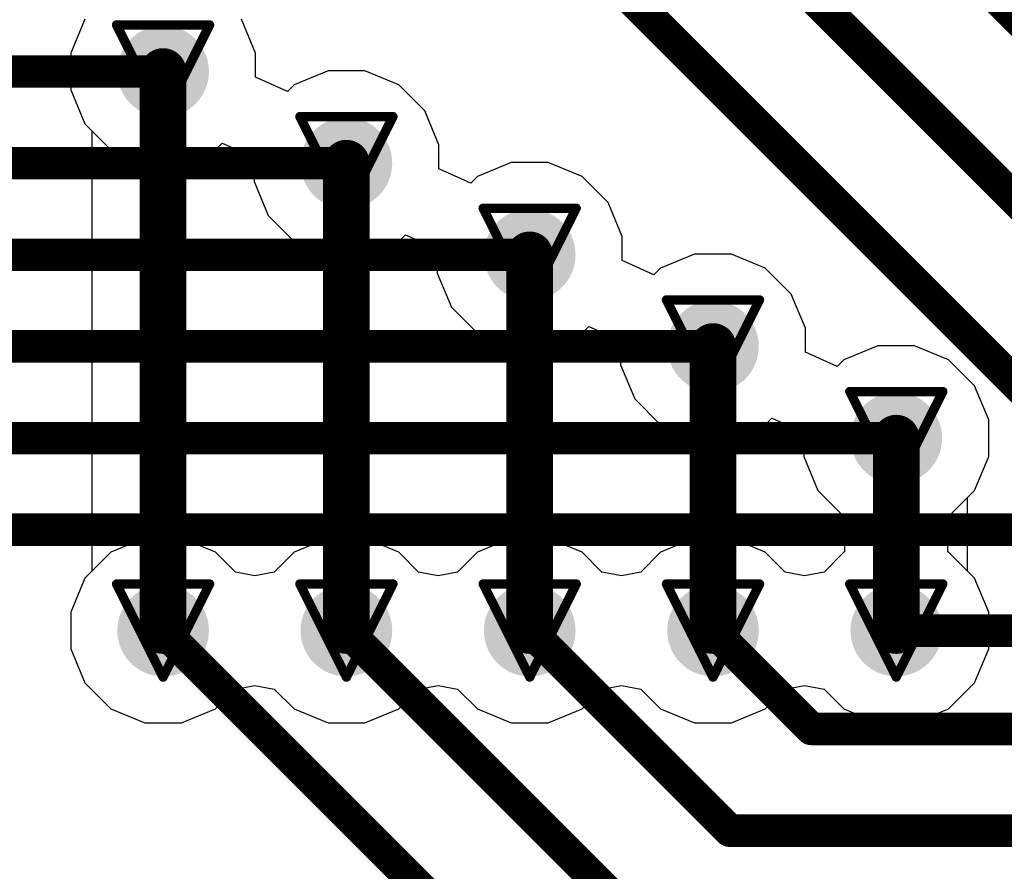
# Model space of a CAD drawing. Header units: inches. Extents: x 0 to 12.2, y 0 to 7.
# Tile 24 of 154: x 0.264 to 0.476, y 2.692 to 2.875. Entities that reach past the tile are written whole.
import ezdxf

# ---------------------------------------------------------------- set-up
doc = ezdxf.new("R2010")
doc.units = ezdxf.units.IN
doc.header["$MEASUREMENT"] = 0
for name, color, linetype in [('Bottom Layer', 5, 'Continuous'), ('Drill Drawing', 1, 'Continuous'), ('Layer 1', 16, 'Continuous'), ('Layer 2', 76, 'Continuous'), ('Top Layer', 1, 'Continuous'), ('Via Holes', 16, 'Continuous')]:
    doc.layers.add(name, color=color, linetype=linetype)

msp = doc.modelspace()

# ---------------------------------------------------------------- hatches: boundary and pattern name
at = {"layer": 'Bottom Layer'}
h = msp.add_hatch(color=5, dxfattribs=at)
edge = h.paths.add_edge_path()
edge.add_arc((0.2952741, 2.864175), 0.0098425, 0, 360)
h = msp.add_hatch(color=5, dxfattribs=at)
edge = h.paths.add_edge_path()
edge.add_arc((0.3346442, 2.84449), 0.0098425, 0, 360)
h = msp.add_hatch(color=5, dxfattribs=at)
edge = h.paths.add_edge_path()
edge.add_arc((0.3740142, 2.8248049), 0.0098425, 0, 360)
h = msp.add_hatch(color=5, dxfattribs=at)
edge = h.paths.add_edge_path()
edge.add_arc((0.4133843, 2.8051199), 0.0098425, 0, 360)
h = msp.add_hatch(color=5, dxfattribs=at)
edge = h.paths.add_edge_path()
edge.add_arc((0.4527557, 2.7854362), 0.0098425, 0, 360)
h = msp.add_hatch(color=5, dxfattribs=at)
edge = h.paths.add_edge_path()
edge.add_arc((0.2952754, 2.7440976), 0.0098425, 0, 360)
h = msp.add_hatch(color=5, dxfattribs=at)
edge = h.paths.add_edge_path()
edge.add_arc((0.3346455, 2.7440976), 0.0098425, 0, 360)
h = msp.add_hatch(color=5, dxfattribs=at)
edge = h.paths.add_edge_path()
edge.add_arc((0.3740155, 2.7440976), 0.0098425, 0, 360)
h = msp.add_hatch(color=5, dxfattribs=at)
edge = h.paths.add_edge_path()
edge.add_arc((0.4133856, 2.7440976), 0.0098425, 0, 360)
h = msp.add_hatch(color=5, dxfattribs=at)
edge = h.paths.add_edge_path()
edge.add_arc((0.4527557, 2.7440976), 0.0098425, 0, 360)
at = {"layer": 'Layer 1'}
h = msp.add_hatch(color=16, dxfattribs=at)
edge = h.paths.add_edge_path()
edge.add_arc((0.2952741, 2.864175), 0.0098425, 0, 360)
h = msp.add_hatch(color=16, dxfattribs=at)
edge = h.paths.add_edge_path()
edge.add_arc((0.3346442, 2.84449), 0.0098425, 0, 360)
h = msp.add_hatch(color=16, dxfattribs=at)
edge = h.paths.add_edge_path()
edge.add_arc((0.3740142, 2.8248049), 0.0098425, 0, 360)
h = msp.add_hatch(color=16, dxfattribs=at)
edge = h.paths.add_edge_path()
edge.add_arc((0.4133843, 2.8051199), 0.0098425, 0, 360)
h = msp.add_hatch(color=16, dxfattribs=at)
edge = h.paths.add_edge_path()
edge.add_arc((0.4527557, 2.7854362), 0.0098425, 0, 360)
h = msp.add_hatch(color=16, dxfattribs=at)
edge = h.paths.add_edge_path()
edge.add_arc((0.2952754, 2.7440976), 0.0098425, 0, 360)
h = msp.add_hatch(color=16, dxfattribs=at)
edge = h.paths.add_edge_path()
edge.add_arc((0.3346455, 2.7440976), 0.0098425, 0, 360)
h = msp.add_hatch(color=16, dxfattribs=at)
edge = h.paths.add_edge_path()
edge.add_arc((0.3740155, 2.7440976), 0.0098425, 0, 360)
h = msp.add_hatch(color=16, dxfattribs=at)
edge = h.paths.add_edge_path()
edge.add_arc((0.4133856, 2.7440976), 0.0098425, 0, 360)
h = msp.add_hatch(color=16, dxfattribs=at)
edge = h.paths.add_edge_path()
edge.add_arc((0.4527557, 2.7440976), 0.0098425, 0, 360)
at = {"layer": 'Layer 2'}
h = msp.add_hatch(color=76, dxfattribs=at)
edge = h.paths.add_edge_path()
edge.add_arc((0.2952741, 2.864175), 0.0098425, 0, 360)
h = msp.add_hatch(color=76, dxfattribs=at)
edge = h.paths.add_edge_path()
edge.add_arc((0.3346442, 2.84449), 0.0098425, 0, 360)
h = msp.add_hatch(color=76, dxfattribs=at)
edge = h.paths.add_edge_path()
edge.add_arc((0.3740142, 2.8248049), 0.0098425, 0, 360)
h = msp.add_hatch(color=76, dxfattribs=at)
edge = h.paths.add_edge_path()
edge.add_arc((0.4133843, 2.8051199), 0.0098425, 0, 360)
h = msp.add_hatch(color=76, dxfattribs=at)
edge = h.paths.add_edge_path()
edge.add_arc((0.4527557, 2.7854362), 0.0098425, 0, 360)
h = msp.add_hatch(color=76, dxfattribs=at)
edge = h.paths.add_edge_path()
edge.add_arc((0.2952754, 2.7440976), 0.0098425, 0, 360)
h = msp.add_hatch(color=76, dxfattribs=at)
edge = h.paths.add_edge_path()
edge.add_arc((0.3346455, 2.7440976), 0.0098425, 0, 360)
h = msp.add_hatch(color=76, dxfattribs=at)
edge = h.paths.add_edge_path()
edge.add_arc((0.3740155, 2.7440976), 0.0098425, 0, 360)
h = msp.add_hatch(color=76, dxfattribs=at)
edge = h.paths.add_edge_path()
edge.add_arc((0.4133856, 2.7440976), 0.0098425, 0, 360)
h = msp.add_hatch(color=76, dxfattribs=at)
edge = h.paths.add_edge_path()
edge.add_arc((0.4527557, 2.7440976), 0.0098425, 0, 360)
at = {"layer": 'Top Layer'}
h = msp.add_hatch(color=1, dxfattribs=at)
edge = h.paths.add_edge_path()
edge.add_arc((0.2952741, 2.864175), 0.0098425, 0, 360)
h = msp.add_hatch(color=1, dxfattribs=at)
edge = h.paths.add_edge_path()
edge.add_arc((0.3346442, 2.84449), 0.0098425, 0, 360)
h = msp.add_hatch(color=1, dxfattribs=at)
edge = h.paths.add_edge_path()
edge.add_arc((0.3740142, 2.8248049), 0.0098425, 0, 360)
h = msp.add_hatch(color=1, dxfattribs=at)
edge = h.paths.add_edge_path()
edge.add_arc((0.4133843, 2.8051199), 0.0098425, 0, 360)
h = msp.add_hatch(color=1, dxfattribs=at)
edge = h.paths.add_edge_path()
edge.add_arc((0.4527557, 2.7854362), 0.0098425, 0, 360)
h = msp.add_hatch(color=1, dxfattribs=at)
edge = h.paths.add_edge_path()
edge.add_arc((0.2952754, 2.7440976), 0.0098425, 0, 360)
h = msp.add_hatch(color=1, dxfattribs=at)
edge = h.paths.add_edge_path()
edge.add_arc((0.3346455, 2.7440976), 0.0098425, 0, 360)
h = msp.add_hatch(color=1, dxfattribs=at)
edge = h.paths.add_edge_path()
edge.add_arc((0.3740155, 2.7440976), 0.0098425, 0, 360)
h = msp.add_hatch(color=1, dxfattribs=at)
edge = h.paths.add_edge_path()
edge.add_arc((0.4133856, 2.7440976), 0.0098425, 0, 360)
h = msp.add_hatch(color=1, dxfattribs=at)
edge = h.paths.add_edge_path()
edge.add_arc((0.4527557, 2.7440976), 0.0098425, 0, 360)
at = {"layer": 'Via Holes'}
h = msp.add_hatch(color=7, dxfattribs=at)
edge = h.paths.add_edge_path()
edge.add_arc((0.2952741, 2.864175), 0.0059055, 0, 360)
h = msp.add_hatch(color=7, dxfattribs=at)
edge = h.paths.add_edge_path()
edge.add_arc((0.3346442, 2.84449), 0.0059055, 0, 360)
h = msp.add_hatch(color=7, dxfattribs=at)
edge = h.paths.add_edge_path()
edge.add_arc((0.3740142, 2.8248049), 0.0059055, 0, 360)
h = msp.add_hatch(color=7, dxfattribs=at)
edge = h.paths.add_edge_path()
edge.add_arc((0.4133843, 2.8051199), 0.0059055, 0, 360)
h = msp.add_hatch(color=7, dxfattribs=at)
edge = h.paths.add_edge_path()
edge.add_arc((0.4527557, 2.7854362), 0.0059055, 0, 360)
h = msp.add_hatch(color=7, dxfattribs=at)
edge = h.paths.add_edge_path()
edge.add_arc((0.2952754, 2.7440976), 0.0059055, 0, 360)
h = msp.add_hatch(color=7, dxfattribs=at)
edge = h.paths.add_edge_path()
edge.add_arc((0.3346455, 2.7440976), 0.0059055, 0, 360)
h = msp.add_hatch(color=7, dxfattribs=at)
edge = h.paths.add_edge_path()
edge.add_arc((0.3740155, 2.7440976), 0.0059055, 0, 360)
h = msp.add_hatch(color=7, dxfattribs=at)
edge = h.paths.add_edge_path()
edge.add_arc((0.4133856, 2.7440976), 0.0059055, 0, 360)
h = msp.add_hatch(color=7, dxfattribs=at)
edge = h.paths.add_edge_path()
edge.add_arc((0.4527557, 2.7440976), 0.0059055, 0, 360)

# ---------------------------------------------------------------- linework, layer by layer
at = {"layer": 'Bottom Layer'}
for p, q in [((0.2784525, 2.8754149), (0.2754316, 2.8681219)), ((0.3151166, 2.8681219), (0.3120957, 2.8754149)), ((0.2754316, 2.8681219), (0.2754316, 2.8602281)), ((0.3151166, 2.8629235), (0.3151166, 2.8681219)), ((0.3306973, 2.8643325), (0.3234043, 2.8613116)), ((0.3385911, 2.8643325), (0.3306973, 2.8643325)), ((0.3458841, 2.8613116), (0.3385911, 2.8643325)), ((0.3219723, 2.8598796), (0.3151166, 2.8629235)), ((0.2754316, 2.8602281), (0.2784525, 2.8529351)), ((0.3234043, 2.8613116), (0.3219723, 2.8598796)), ((0.3514658, 2.8557299), (0.3458841, 2.8613116)), ((0.3544867, 2.8484369), (0.3514658, 2.8557299)), ((0.2784525, 2.8529351), (0.2799802, 2.8514074)), ((0.2799802, 2.8514074), (0.2799802, 2.7568639)), ((0.3544867, 2.8432385), (0.3544867, 2.8484369)), ((0.3700673, 2.8446474), (0.3627743, 2.8416265)), ((0.3779611, 2.8446474), (0.3700673, 2.8446474)), ((0.3852541, 2.8416265), (0.3779611, 2.8446474)), ((0.3613424, 2.8401946), (0.3544867, 2.8432385)), ((0.3627743, 2.8416265), (0.3613424, 2.8401946)), ((0.3908358, 2.8360448), (0.3852541, 2.8416265)), ((0.3938567, 2.8287518), (0.3908358, 2.8360448)), ((0.3938567, 2.8235534), (0.3938567, 2.8287518)), ((0.4007124, 2.8205095), (0.3938567, 2.8235534)), ((0.4094374, 2.8249624), (0.4021444, 2.8219415)), ((0.4173312, 2.8249624), (0.4094374, 2.8249624)), ((0.4246242, 2.8219415), (0.4173312, 2.8249624)), ((0.4021444, 2.8219415), (0.4007124, 2.8205095)), ((0.4302059, 2.8163598), (0.4246242, 2.8219415)), ((0.4332268, 2.8090668), (0.4302059, 2.8163598)), ((0.4332268, 2.8038684), (0.4332268, 2.8090668)), ((0.4488088, 2.8052787), (0.4415158, 2.8022578)), ((0.4567026, 2.8052787), (0.4488088, 2.8052787)), ((0.4639956, 2.8022578), (0.4567026, 2.8052787)), ((0.4400825, 2.8008245), (0.4332268, 2.8038684)), ((0.4415158, 2.8022578), (0.4400825, 2.8008245)), ((0.4695773, 2.7966761), (0.4639956, 2.8022578)), ((0.4725982, 2.7893831), (0.4695773, 2.7966761)), ((0.4725982, 2.7814893), (0.4725982, 2.7893831)), ((0.4695773, 2.7741963), (0.4725982, 2.7814893)), ((0.4680496, 2.7726686), (0.4695773, 2.7741963)), ((0.4680496, 2.7568652), (0.4680496, 2.7726686)), ((0.2799802, 2.7568639), (0.2784538, 2.7553375)), ((0.4695773, 2.7553375), (0.4680496, 2.7568652)), ((0.2784538, 2.7553375), (0.2754329, 2.7480445)), ((0.4725982, 2.7480445), (0.4695773, 2.7553375)), ((0.2754329, 2.7480445), (0.2754329, 2.7401507)), ((0.4725982, 2.7401507), (0.4725982, 2.7480445)), ((0.2754329, 2.7401507), (0.2784538, 2.7328577)), ((0.4695773, 2.7328577), (0.4725982, 2.7401507)), ((0.2784538, 2.7328577), (0.2840355, 2.727276)), ((0.4639956, 2.727276), (0.4695773, 2.7328577)), ((0.3065153, 2.727276), (0.3107889, 2.7315496)), ((0.3107889, 2.7315496), (0.3149605, 2.7323252)), ((0.3149605, 2.7323252), (0.319132, 2.7315496)), ((0.319132, 2.7315496), (0.3234056, 2.727276)), ((0.3458854, 2.727276), (0.3501589, 2.7315495)), ((0.3501589, 2.7315495), (0.3543305, 2.7323252)), ((0.3543305, 2.7323252), (0.3585021, 2.7315495)), ((0.3585021, 2.7315495), (0.3627756, 2.727276)), ((0.3852554, 2.727276), (0.389529, 2.7315496)), ((0.389529, 2.7315496), (0.3937006, 2.7323252)), ((0.3937006, 2.7323252), (0.3978721, 2.7315496)), ((0.3978721, 2.7315496), (0.4021457, 2.727276)), ((0.4246255, 2.727276), (0.4288991, 2.7315496)), ((0.4288991, 2.7315496), (0.4330707, 2.7323252)), ((0.4330707, 2.7323252), (0.4372422, 2.7315496)), ((0.4372422, 2.7315496), (0.4415158, 2.727276)), ((0.2840355, 2.727276), (0.2913285, 2.7242551)), ((0.2992223, 2.7242551), (0.3065153, 2.727276)), ((0.3234056, 2.727276), (0.3306986, 2.7242551)), ((0.3385924, 2.7242551), (0.3458854, 2.727276)), ((0.3627756, 2.727276), (0.3700686, 2.7242551)), ((0.3779624, 2.7242551), (0.3852554, 2.727276)), ((0.4021457, 2.727276), (0.4094387, 2.7242551)), ((0.4173325, 2.7242551), (0.4246255, 2.727276)), ((0.4415158, 2.727276), (0.4488088, 2.7242551)), ((0.4567026, 2.7242551), (0.4639956, 2.727276)), ((0.2913285, 2.7242551), (0.2992223, 2.7242551)), ((0.3306986, 2.7242551), (0.3385924, 2.7242551)), ((0.3700686, 2.7242551), (0.3779624, 2.7242551)), ((0.4094387, 2.7242551), (0.4173325, 2.7242551)), ((0.4488088, 2.7242551), (0.4567026, 2.7242551))]:
    msp.add_line(p, q, dxfattribs=at)
at = {"layer": 'Bottom Layer', "const_width": 0.01}
for points in [[(0.2952741, 2.7440989), (0.2952741, 2.864175)], [(0.3346442, 2.7440989), (0.3346442, 2.84449)], [(0.3740142, 2.7440989), (0.3740142, 2.8248049)], [(0.4133843, 2.7440989), (0.4133843, 2.8051199)], [(0.4527557, 2.7440976), (0.4527557, 2.7854362)], [(0.2952741, 2.7440989), (0.2952754, 2.7440976)], [(0.3346442, 2.7440989), (0.3346455, 2.7440976)], [(0.3740142, 2.7440989), (0.3740155, 2.7440976)], [(0.4133843, 2.7440989), (0.4133856, 2.7440976)]]:
    msp.add_lwpolyline(points, dxfattribs=at)
at = {"layer": 'Bottom Layer', "const_width": 0.005}
for points in [[(0.2927741, 2.864175, 1), (0.2977741, 2.864175, 1)], [(0.3321442, 2.84449, 1), (0.3371442, 2.84449, 1)], [(0.3715142, 2.8248049, 1), (0.3765142, 2.8248049, 1)], [(0.4108843, 2.8051199, 1), (0.4158843, 2.8051199, 1)], [(0.4502557, 2.7854362, 1), (0.4552557, 2.7854362, 1)], [(0.2927741, 2.7440989, 1), (0.2977741, 2.7440989, 1)], [(0.2927741, 2.7440989, 1), (0.2977741, 2.7440989, 1)], [(0.2927754, 2.7440976, 1), (0.2977754, 2.7440976, 1)], [(0.3321442, 2.7440989, 1), (0.3371442, 2.7440989, 1)], [(0.3321442, 2.7440989, 1), (0.3371442, 2.7440989, 1)], [(0.3321455, 2.7440976, 1), (0.3371455, 2.7440976, 1)], [(0.3715142, 2.7440989, 1), (0.3765142, 2.7440989, 1)], [(0.3715142, 2.7440989, 1), (0.3765142, 2.7440989, 1)], [(0.3715155, 2.7440976, 1), (0.3765155, 2.7440976, 1)], [(0.4108843, 2.7440989, 1), (0.4158843, 2.7440989, 1)], [(0.4108843, 2.7440989, 1), (0.4158843, 2.7440989, 1)], [(0.4108856, 2.7440976, 1), (0.4158856, 2.7440976, 1)], [(0.4502557, 2.7440976, 1), (0.4552557, 2.7440976, 1)]]:
    msp.add_lwpolyline(points, format="xyb", close=True, dxfattribs=at)
at = {"layer": 'Drill Drawing', "const_width": 0.002}
for points in [[(0.2852741, 2.874175), (0.3052741, 2.874175)], [(0.2852741, 2.874175), (0.2952741, 2.854175)], [(0.2952741, 2.854175), (0.3052741, 2.874175)], [(0.3246442, 2.85449), (0.3446442, 2.85449)], [(0.3246442, 2.85449), (0.3346442, 2.83449)], [(0.3346442, 2.83449), (0.3446442, 2.85449)], [(0.3640142, 2.8348049), (0.3840142, 2.8348049)], [(0.3640142, 2.8348049), (0.3740142, 2.8148049)], [(0.3740142, 2.8148049), (0.3840142, 2.8348049)], [(0.4033843, 2.8151199), (0.4233843, 2.8151199)], [(0.4033843, 2.8151199), (0.4133843, 2.7951199)], [(0.4133843, 2.7951199), (0.4233843, 2.8151199)], [(0.4427557, 2.7954362), (0.4627557, 2.7954362)], [(0.4427557, 2.7954362), (0.4527557, 2.7754362)], [(0.4527557, 2.7754362), (0.4627557, 2.7954362)], [(0.2852754, 2.7540976), (0.3052754, 2.7540976)], [(0.2852754, 2.7540976), (0.2952754, 2.7340976)], [(0.2952754, 2.7340976), (0.3052754, 2.7540976)], [(0.3246455, 2.7540976), (0.3446455, 2.7540976)], [(0.3246455, 2.7540976), (0.3346455, 2.7340976)], [(0.3346455, 2.7340976), (0.3446455, 2.7540976)], [(0.3640155, 2.7540976), (0.3840155, 2.7540976)], [(0.3640155, 2.7540976), (0.3740155, 2.7340976)], [(0.3740155, 2.7340976), (0.3840155, 2.7540976)], [(0.4033856, 2.7540976), (0.4233856, 2.7540976)], [(0.4033856, 2.7540976), (0.4133856, 2.7340976)], [(0.4133856, 2.7340976), (0.4233856, 2.7540976)], [(0.4427557, 2.7540976), (0.4627557, 2.7540976)], [(0.4427557, 2.7540976), (0.4527557, 2.7340976)], [(0.4527557, 2.7340976), (0.4627557, 2.7540976)]]:
    msp.add_lwpolyline(points, dxfattribs=at)
at = {"layer": 'Drill Drawing', "const_width": 0.001}
for points in [[(0.2847741, 2.874175, 1), (0.2857741, 2.874175, 1)], [(0.2847741, 2.874175, 1), (0.2857741, 2.874175, 1)], [(0.3047741, 2.874175, 1), (0.3057741, 2.874175, 1)], [(0.3047741, 2.874175, 1), (0.3057741, 2.874175, 1)], [(0.2947741, 2.854175, 1), (0.2957741, 2.854175, 1)], [(0.2947741, 2.854175, 1), (0.2957741, 2.854175, 1)], [(0.3241442, 2.85449, 1), (0.3251442, 2.85449, 1)], [(0.3241442, 2.85449, 1), (0.3251442, 2.85449, 1)], [(0.3441442, 2.85449, 1), (0.3451442, 2.85449, 1)], [(0.3441442, 2.85449, 1), (0.3451442, 2.85449, 1)], [(0.3341442, 2.83449, 1), (0.3351442, 2.83449, 1)], [(0.3341442, 2.83449, 1), (0.3351442, 2.83449, 1)], [(0.3635142, 2.8348049, 1), (0.3645142, 2.8348049, 1)], [(0.3635142, 2.8348049, 1), (0.3645142, 2.8348049, 1)], [(0.3835142, 2.8348049, 1), (0.3845142, 2.8348049, 1)], [(0.3835142, 2.8348049, 1), (0.3845142, 2.8348049, 1)], [(0.3735142, 2.8148049, 1), (0.3745142, 2.8148049, 1)], [(0.3735142, 2.8148049, 1), (0.3745142, 2.8148049, 1)], [(0.4028843, 2.8151199, 1), (0.4038843, 2.8151199, 1)], [(0.4028843, 2.8151199, 1), (0.4038843, 2.8151199, 1)], [(0.4228843, 2.8151199, 1), (0.4238843, 2.8151199, 1)], [(0.4228843, 2.8151199, 1), (0.4238843, 2.8151199, 1)], [(0.4128843, 2.7951199, 1), (0.4138843, 2.7951199, 1)], [(0.4128843, 2.7951199, 1), (0.4138843, 2.7951199, 1)], [(0.4422557, 2.7954362, 1), (0.4432557, 2.7954362, 1)], [(0.4422557, 2.7954362, 1), (0.4432557, 2.7954362, 1)], [(0.4622557, 2.7954362, 1), (0.4632557, 2.7954362, 1)], [(0.4622557, 2.7954362, 1), (0.4632557, 2.7954362, 1)], [(0.4522557, 2.7754362, 1), (0.4532557, 2.7754362, 1)], [(0.4522557, 2.7754362, 1), (0.4532557, 2.7754362, 1)], [(0.2847754, 2.7540976, 1), (0.2857754, 2.7540976, 1)], [(0.2847754, 2.7540976, 1), (0.2857754, 2.7540976, 1)], [(0.3047754, 2.7540976, 1), (0.3057754, 2.7540976, 1)], [(0.3047754, 2.7540976, 1), (0.3057754, 2.7540976, 1)], [(0.3241455, 2.7540976, 1), (0.3251455, 2.7540976, 1)], [(0.3241455, 2.7540976, 1), (0.3251455, 2.7540976, 1)], [(0.3441455, 2.7540976, 1), (0.3451455, 2.7540976, 1)], [(0.3441455, 2.7540976, 1), (0.3451455, 2.7540976, 1)], [(0.3635155, 2.7540976, 1), (0.3645155, 2.7540976, 1)], [(0.3635155, 2.7540976, 1), (0.3645155, 2.7540976, 1)], [(0.3835155, 2.7540976, 1), (0.3845155, 2.7540976, 1)], [(0.3835155, 2.7540976, 1), (0.3845155, 2.7540976, 1)], [(0.4028856, 2.7540976, 1), (0.4038856, 2.7540976, 1)], [(0.4028856, 2.7540976, 1), (0.4038856, 2.7540976, 1)], [(0.4228856, 2.7540976, 1), (0.4238856, 2.7540976, 1)], [(0.4228856, 2.7540976, 1), (0.4238856, 2.7540976, 1)], [(0.4422557, 2.7540976, 1), (0.4432557, 2.7540976, 1)], [(0.4422557, 2.7540976, 1), (0.4432557, 2.7540976, 1)], [(0.4622557, 2.7540976, 1), (0.4632557, 2.7540976, 1)], [(0.4622557, 2.7540976, 1), (0.4632557, 2.7540976, 1)], [(0.2947754, 2.7340976, 1), (0.2957754, 2.7340976, 1)], [(0.2947754, 2.7340976, 1), (0.2957754, 2.7340976, 1)], [(0.3341455, 2.7340976, 1), (0.3351455, 2.7340976, 1)], [(0.3341455, 2.7340976, 1), (0.3351455, 2.7340976, 1)], [(0.3735155, 2.7340976, 1), (0.3745155, 2.7340976, 1)], [(0.3735155, 2.7340976, 1), (0.3745155, 2.7340976, 1)], [(0.4128856, 2.7340976, 1), (0.4138856, 2.7340976, 1)], [(0.4128856, 2.7340976, 1), (0.4138856, 2.7340976, 1)], [(0.4522557, 2.7340976, 1), (0.4532557, 2.7340976, 1)], [(0.4522557, 2.7340976, 1), (0.4532557, 2.7340976, 1)]]:
    msp.add_lwpolyline(points, format="xyb", close=True, dxfattribs=at)
at = {"layer": 'Layer 1'}
for p, q in [((0.2784525, 2.8754149), (0.2754316, 2.8681219)), ((0.3151166, 2.8681219), (0.3120957, 2.8754149)), ((0.2754316, 2.8681219), (0.2754316, 2.8602281)), ((0.3151166, 2.8629235), (0.3151166, 2.8681219)), ((0.3306973, 2.8643325), (0.3234043, 2.8613116)), ((0.3385911, 2.8643325), (0.3306973, 2.8643325)), ((0.3458841, 2.8613116), (0.3385911, 2.8643325)), ((0.3219723, 2.8598796), (0.3151166, 2.8629235)), ((0.2754316, 2.8602281), (0.2784525, 2.8529351)), ((0.3234043, 2.8613116), (0.3219723, 2.8598796)), ((0.3514658, 2.8557299), (0.3458841, 2.8613116)), ((0.3544867, 2.8484369), (0.3514658, 2.8557299)), ((0.2784525, 2.8529351), (0.2840342, 2.8473534)), ((0.306514, 2.8473534), (0.307946, 2.8487854)), ((0.307946, 2.8487854), (0.3148017, 2.8457415)), ((0.2840342, 2.8473534), (0.2913272, 2.8443325)), ((0.299221, 2.8443325), (0.306514, 2.8473534)), ((0.3544867, 2.8432385), (0.3544867, 2.8484369)), ((0.3148017, 2.8457415), (0.3148017, 2.8405431)), ((0.3700673, 2.8446474), (0.3627743, 2.8416265)), ((0.3779611, 2.8446474), (0.3700673, 2.8446474)), ((0.3852541, 2.8416265), (0.3779611, 2.8446474)), ((0.2913272, 2.8443325), (0.299221, 2.8443325)), ((0.3613424, 2.8401946), (0.3544867, 2.8432385)), ((0.3148017, 2.8405431), (0.3178226, 2.8332501)), ((0.3627743, 2.8416265), (0.3613424, 2.8401946)), ((0.3908358, 2.8360448), (0.3852541, 2.8416265)), ((0.3938567, 2.8287518), (0.3908358, 2.8360448)), ((0.3178226, 2.8332501), (0.3234043, 2.8276684)), ((0.3234043, 2.8276684), (0.3306973, 2.8246475)), ((0.3385911, 2.8246475), (0.3458841, 2.8276684)), ((0.3458841, 2.8276684), (0.347316, 2.8291003)), ((0.347316, 2.8291003), (0.3541717, 2.8260564)), ((0.3938567, 2.8235534), (0.3938567, 2.8287518)), ((0.3541717, 2.8260564), (0.3541717, 2.820858)), ((0.3306973, 2.8246475), (0.3385911, 2.8246475)), ((0.4007124, 2.8205095), (0.3938567, 2.8235534)), ((0.4094374, 2.8249624), (0.4021444, 2.8219415)), ((0.4173312, 2.8249624), (0.4094374, 2.8249624)), ((0.4246242, 2.8219415), (0.4173312, 2.8249624)), ((0.4021444, 2.8219415), (0.4007124, 2.8205095)), ((0.4302059, 2.8163598), (0.4246242, 2.8219415)), ((0.3541717, 2.820858), (0.3571926, 2.813565)), ((0.4332268, 2.8090668), (0.4302059, 2.8163598)), ((0.3571926, 2.813565), (0.3627743, 2.8079833)), ((0.3852541, 2.8079833), (0.3866861, 2.8094153)), ((0.3866861, 2.8094153), (0.3935418, 2.8063714)), ((0.4332268, 2.8038684), (0.4332268, 2.8090668)), ((0.3627743, 2.8079833), (0.3700673, 2.8049624)), ((0.3779611, 2.8049624), (0.3852541, 2.8079833)), ((0.3700673, 2.8049624), (0.3779611, 2.8049624)), ((0.3935418, 2.8063714), (0.3935418, 2.801173)), ((0.4488088, 2.8052787), (0.4415158, 2.8022578)), ((0.4567026, 2.8052787), (0.4488088, 2.8052787)), ((0.4639956, 2.8022578), (0.4567026, 2.8052787)), ((0.4400825, 2.8008245), (0.4332268, 2.8038684)), ((0.4415158, 2.8022578), (0.4400825, 2.8008245)), ((0.4695773, 2.7966761), (0.4639956, 2.8022578)), ((0.3935418, 2.801173), (0.3965627, 2.79388)), ((0.4725982, 2.7893831), (0.4695773, 2.7966761)), ((0.3965627, 2.79388), (0.4021444, 2.7882983)), ((0.4246242, 2.7882983), (0.4260575, 2.7897316)), ((0.4260575, 2.7897316), (0.4329132, 2.7866877)), ((0.4021444, 2.7882983), (0.4094374, 2.7852774)), ((0.4173312, 2.7852774), (0.4246242, 2.7882983)), ((0.4725982, 2.7814893), (0.4725982, 2.7893831)), ((0.4329132, 2.7866877), (0.4329132, 2.7814893)), ((0.4094374, 2.7852774), (0.4173312, 2.7852774)), ((0.4329132, 2.7814893), (0.4359341, 2.7741963)), ((0.4695773, 2.7741963), (0.4725982, 2.7814893)), ((0.4359341, 2.7741963), (0.4415158, 2.7686146)), ((0.4639956, 2.7686146), (0.4695773, 2.7741963)), ((0.4415158, 2.7686146), (0.441659, 2.7685553)), ((0.441659, 2.7685553), (0.441659, 2.7609785)), ((0.4638524, 2.7685553), (0.4639956, 2.7686146)), ((0.4638524, 2.7609785), (0.4638524, 2.7685553)), ((0.2913285, 2.7639401), (0.2840355, 2.7609192)), ((0.2992223, 2.7639401), (0.2913285, 2.7639401)), ((0.3065153, 2.7609192), (0.2992223, 2.7639401)), ((0.3306986, 2.7639401), (0.3234056, 2.7609192)), ((0.3385924, 2.7639401), (0.3306986, 2.7639401)), ((0.3458854, 2.7609192), (0.3385924, 2.7639401)), ((0.3700686, 2.7639401), (0.3627756, 2.7609192)), ((0.3779624, 2.7639401), (0.3700686, 2.7639401)), ((0.3852554, 2.7609192), (0.3779624, 2.7639401)), ((0.4094387, 2.7639401), (0.4021457, 2.7609192)), ((0.4173325, 2.7639401), (0.4094387, 2.7639401)), ((0.4246255, 2.7609192), (0.4173325, 2.7639401)), ((0.2840355, 2.7609192), (0.2784538, 2.7553375)), ((0.3107889, 2.7566456), (0.3065153, 2.7609192)), ((0.3234056, 2.7609192), (0.319132, 2.7566456)), ((0.3501589, 2.7566457), (0.3458854, 2.7609192)), ((0.3627756, 2.7609192), (0.3585021, 2.7566457)), ((0.389529, 2.7566456), (0.3852554, 2.7609192)), ((0.4021457, 2.7609192), (0.3978721, 2.7566456)), ((0.4288991, 2.7566456), (0.4246255, 2.7609192)), ((0.4415158, 2.7609192), (0.4372422, 2.7566456)), ((0.441659, 2.7609785), (0.4415158, 2.7609192)), ((0.4639956, 2.7609192), (0.4638524, 2.7609785)), ((0.4695773, 2.7553375), (0.4639956, 2.7609192)), ((0.3149604, 2.75587), (0.3107889, 2.7566456)), ((0.319132, 2.7566456), (0.3149604, 2.75587)), ((0.3543305, 2.75587), (0.3501589, 2.7566457)), ((0.3585021, 2.7566457), (0.3543305, 2.75587)), ((0.3937005, 2.75587), (0.389529, 2.7566456)), ((0.3978721, 2.7566456), (0.3937005, 2.75587)), ((0.4330706, 2.75587), (0.4288991, 2.7566456)), ((0.4372422, 2.7566456), (0.4330706, 2.75587)), ((0.2784538, 2.7553375), (0.2754329, 2.7480445)), ((0.4725982, 2.7480445), (0.4695773, 2.7553375)), ((0.2754329, 2.7480445), (0.2754329, 2.7401507)), ((0.4725982, 2.7401507), (0.4725982, 2.7480445)), ((0.2754329, 2.7401507), (0.2784538, 2.7328577)), ((0.4695773, 2.7328577), (0.4725982, 2.7401507)), ((0.2784538, 2.7328577), (0.2840355, 2.727276)), ((0.4639956, 2.727276), (0.4695773, 2.7328577)), ((0.3065153, 2.727276), (0.3107889, 2.7315496)), ((0.3107889, 2.7315496), (0.3149605, 2.7323252)), ((0.3149605, 2.7323252), (0.319132, 2.7315496)), ((0.319132, 2.7315496), (0.3234056, 2.727276)), ((0.3458854, 2.727276), (0.3501589, 2.7315495)), ((0.3501589, 2.7315495), (0.3543305, 2.7323252)), ((0.3543305, 2.7323252), (0.3585021, 2.7315495)), ((0.3585021, 2.7315495), (0.3627756, 2.727276)), ((0.3852554, 2.727276), (0.389529, 2.7315496)), ((0.389529, 2.7315496), (0.3937006, 2.7323252)), ((0.3937006, 2.7323252), (0.3978721, 2.7315496)), ((0.3978721, 2.7315496), (0.4021457, 2.727276)), ((0.4246255, 2.727276), (0.4288991, 2.7315496)), ((0.4288991, 2.7315496), (0.4330707, 2.7323252)), ((0.4330707, 2.7323252), (0.4372422, 2.7315496)), ((0.4372422, 2.7315496), (0.4415158, 2.727276)), ((0.2840355, 2.727276), (0.2913285, 2.7242551)), ((0.2992223, 2.7242551), (0.3065153, 2.727276)), ((0.3234056, 2.727276), (0.3306986, 2.7242551)), ((0.3385924, 2.7242551), (0.3458854, 2.727276)), ((0.3627756, 2.727276), (0.3700686, 2.7242551)), ((0.3779624, 2.7242551), (0.3852554, 2.727276)), ((0.4021457, 2.727276), (0.4094387, 2.7242551)), ((0.4173325, 2.7242551), (0.4246255, 2.727276)), ((0.4415158, 2.727276), (0.4488088, 2.7242551)), ((0.4567026, 2.7242551), (0.4639956, 2.727276)), ((0.2913285, 2.7242551), (0.2992223, 2.7242551)), ((0.3306986, 2.7242551), (0.3385924, 2.7242551)), ((0.3700686, 2.7242551), (0.3779624, 2.7242551)), ((0.4094387, 2.7242551), (0.4173325, 2.7242551)), ((0.4488088, 2.7242551), (0.4567026, 2.7242551))]:
    msp.add_line(p, q, dxfattribs=at)
at = {"layer": 'Layer 2'}
for p, q in [((0.2784525, 2.8754149), (0.2754316, 2.8681219)), ((0.3151166, 2.8681219), (0.3120957, 2.8754149)), ((0.2754316, 2.8681219), (0.2754316, 2.8602281)), ((0.3151166, 2.8629235), (0.3151166, 2.8681219)), ((0.3306973, 2.8643325), (0.3234043, 2.8613116)), ((0.3385911, 2.8643325), (0.3306973, 2.8643325)), ((0.3458841, 2.8613116), (0.3385911, 2.8643325)), ((0.3219723, 2.8598796), (0.3151166, 2.8629235)), ((0.2754316, 2.8602281), (0.2784525, 2.8529351)), ((0.3234043, 2.8613116), (0.3219723, 2.8598796)), ((0.3514658, 2.8557299), (0.3458841, 2.8613116)), ((0.3544867, 2.8484369), (0.3514658, 2.8557299)), ((0.2784525, 2.8529351), (0.2840342, 2.8473534)), ((0.306514, 2.8473534), (0.307946, 2.8487854)), ((0.307946, 2.8487854), (0.3148017, 2.8457415)), ((0.2840342, 2.8473534), (0.2913272, 2.8443325)), ((0.299221, 2.8443325), (0.306514, 2.8473534)), ((0.3544867, 2.8432385), (0.3544867, 2.8484369)), ((0.3148017, 2.8457415), (0.3148017, 2.8405431)), ((0.3700673, 2.8446474), (0.3627743, 2.8416265)), ((0.3779611, 2.8446474), (0.3700673, 2.8446474)), ((0.3852541, 2.8416265), (0.3779611, 2.8446474)), ((0.2913272, 2.8443325), (0.299221, 2.8443325)), ((0.3613424, 2.8401946), (0.3544867, 2.8432385)), ((0.3148017, 2.8405431), (0.3178226, 2.8332501)), ((0.3627743, 2.8416265), (0.3613424, 2.8401946)), ((0.3908358, 2.8360448), (0.3852541, 2.8416265)), ((0.3938567, 2.8287518), (0.3908358, 2.8360448)), ((0.3178226, 2.8332501), (0.3234043, 2.8276684)), ((0.3234043, 2.8276684), (0.3306973, 2.8246475)), ((0.3385911, 2.8246475), (0.3458841, 2.8276684)), ((0.3458841, 2.8276684), (0.347316, 2.8291003)), ((0.347316, 2.8291003), (0.3541717, 2.8260564)), ((0.3938567, 2.8235534), (0.3938567, 2.8287518)), ((0.3541717, 2.8260564), (0.3541717, 2.820858)), ((0.3306973, 2.8246475), (0.3385911, 2.8246475)), ((0.4007124, 2.8205095), (0.3938567, 2.8235534)), ((0.4094374, 2.8249624), (0.4021444, 2.8219415)), ((0.4173312, 2.8249624), (0.4094374, 2.8249624)), ((0.4246242, 2.8219415), (0.4173312, 2.8249624)), ((0.4021444, 2.8219415), (0.4007124, 2.8205095)), ((0.4302059, 2.8163598), (0.4246242, 2.8219415)), ((0.3541717, 2.820858), (0.3571926, 2.813565)), ((0.4332268, 2.8090668), (0.4302059, 2.8163598)), ((0.3571926, 2.813565), (0.3627743, 2.8079833)), ((0.3852541, 2.8079833), (0.3866861, 2.8094153)), ((0.3866861, 2.8094153), (0.3935418, 2.8063714)), ((0.4332268, 2.8038684), (0.4332268, 2.8090668)), ((0.3627743, 2.8079833), (0.3700673, 2.8049624)), ((0.3779611, 2.8049624), (0.3852541, 2.8079833)), ((0.3700673, 2.8049624), (0.3779611, 2.8049624)), ((0.3935418, 2.8063714), (0.3935418, 2.801173)), ((0.4488088, 2.8052787), (0.4415158, 2.8022578)), ((0.4567026, 2.8052787), (0.4488088, 2.8052787)), ((0.4639956, 2.8022578), (0.4567026, 2.8052787)), ((0.4400825, 2.8008245), (0.4332268, 2.8038684)), ((0.4415158, 2.8022578), (0.4400825, 2.8008245)), ((0.4695773, 2.7966761), (0.4639956, 2.8022578)), ((0.3935418, 2.801173), (0.3965627, 2.79388)), ((0.4725982, 2.7893831), (0.4695773, 2.7966761)), ((0.3965627, 2.79388), (0.4021444, 2.7882983)), ((0.4246242, 2.7882983), (0.4260575, 2.7897316)), ((0.4260575, 2.7897316), (0.4329132, 2.7866877)), ((0.4021444, 2.7882983), (0.4094374, 2.7852774)), ((0.4173312, 2.7852774), (0.4246242, 2.7882983)), ((0.4725982, 2.7814893), (0.4725982, 2.7893831)), ((0.4329132, 2.7866877), (0.4329132, 2.7814893)), ((0.4094374, 2.7852774), (0.4173312, 2.7852774)), ((0.4329132, 2.7814893), (0.4359341, 2.7741963)), ((0.4695773, 2.7741963), (0.4725982, 2.7814893)), ((0.4359341, 2.7741963), (0.4415158, 2.7686146)), ((0.4639956, 2.7686146), (0.4695773, 2.7741963)), ((0.4415158, 2.7686146), (0.441659, 2.7685553)), ((0.441659, 2.7685553), (0.441659, 2.7609785)), ((0.4638524, 2.7685553), (0.4639956, 2.7686146)), ((0.4638524, 2.7609785), (0.4638524, 2.7685553)), ((0.2913285, 2.7639401), (0.2840355, 2.7609192)), ((0.2992223, 2.7639401), (0.2913285, 2.7639401)), ((0.3065153, 2.7609192), (0.2992223, 2.7639401)), ((0.3306986, 2.7639401), (0.3234056, 2.7609192)), ((0.3385924, 2.7639401), (0.3306986, 2.7639401)), ((0.3458854, 2.7609192), (0.3385924, 2.7639401)), ((0.3700686, 2.7639401), (0.3627756, 2.7609192)), ((0.3779624, 2.7639401), (0.3700686, 2.7639401)), ((0.3852554, 2.7609192), (0.3779624, 2.7639401)), ((0.4094387, 2.7639401), (0.4021457, 2.7609192)), ((0.4173325, 2.7639401), (0.4094387, 2.7639401)), ((0.4246255, 2.7609192), (0.4173325, 2.7639401)), ((0.2840355, 2.7609192), (0.2784538, 2.7553375)), ((0.3107889, 2.7566456), (0.3065153, 2.7609192)), ((0.3234056, 2.7609192), (0.319132, 2.7566456)), ((0.3501589, 2.7566457), (0.3458854, 2.7609192)), ((0.3627756, 2.7609192), (0.3585021, 2.7566457)), ((0.389529, 2.7566456), (0.3852554, 2.7609192)), ((0.4021457, 2.7609192), (0.3978721, 2.7566456)), ((0.4288991, 2.7566456), (0.4246255, 2.7609192)), ((0.4415158, 2.7609192), (0.4372422, 2.7566456)), ((0.441659, 2.7609785), (0.4415158, 2.7609192)), ((0.4639956, 2.7609192), (0.4638524, 2.7609785)), ((0.4695773, 2.7553375), (0.4639956, 2.7609192)), ((0.3149604, 2.75587), (0.3107889, 2.7566456)), ((0.319132, 2.7566456), (0.3149604, 2.75587)), ((0.3543305, 2.75587), (0.3501589, 2.7566457)), ((0.3585021, 2.7566457), (0.3543305, 2.75587)), ((0.3937005, 2.75587), (0.389529, 2.7566456)), ((0.3978721, 2.7566456), (0.3937005, 2.75587)), ((0.4330706, 2.75587), (0.4288991, 2.7566456)), ((0.4372422, 2.7566456), (0.4330706, 2.75587)), ((0.2784538, 2.7553375), (0.2754329, 2.7480445)), ((0.4725982, 2.7480445), (0.4695773, 2.7553375)), ((0.2754329, 2.7480445), (0.2754329, 2.7401507)), ((0.4725982, 2.7401507), (0.4725982, 2.7480445)), ((0.2754329, 2.7401507), (0.2784538, 2.7328577)), ((0.4695773, 2.7328577), (0.4725982, 2.7401507)), ((0.2784538, 2.7328577), (0.2840355, 2.727276)), ((0.4639956, 2.727276), (0.4695773, 2.7328577)), ((0.3065153, 2.727276), (0.3107889, 2.7315496)), ((0.3107889, 2.7315496), (0.3149605, 2.7323252)), ((0.3149605, 2.7323252), (0.319132, 2.7315496)), ((0.319132, 2.7315496), (0.3234056, 2.727276)), ((0.3458854, 2.727276), (0.3501589, 2.7315495)), ((0.3501589, 2.7315495), (0.3543305, 2.7323252)), ((0.3543305, 2.7323252), (0.3585021, 2.7315495)), ((0.3585021, 2.7315495), (0.3627756, 2.727276)), ((0.3852554, 2.727276), (0.389529, 2.7315496)), ((0.389529, 2.7315496), (0.3937006, 2.7323252)), ((0.3937006, 2.7323252), (0.3978721, 2.7315496)), ((0.3978721, 2.7315496), (0.4021457, 2.727276)), ((0.4246255, 2.727276), (0.4288991, 2.7315496)), ((0.4288991, 2.7315496), (0.4330707, 2.7323252)), ((0.4330707, 2.7323252), (0.4372422, 2.7315496)), ((0.4372422, 2.7315496), (0.4415158, 2.727276)), ((0.2840355, 2.727276), (0.2913285, 2.7242551)), ((0.2992223, 2.7242551), (0.3065153, 2.727276)), ((0.3234056, 2.727276), (0.3306986, 2.7242551)), ((0.3385924, 2.7242551), (0.3458854, 2.727276)), ((0.3627756, 2.727276), (0.3700686, 2.7242551)), ((0.3779624, 2.7242551), (0.3852554, 2.727276)), ((0.4021457, 2.727276), (0.4094387, 2.7242551)), ((0.4173325, 2.7242551), (0.4246255, 2.727276)), ((0.4415158, 2.727276), (0.4488088, 2.7242551)), ((0.4567026, 2.7242551), (0.4639956, 2.727276)), ((0.2913285, 2.7242551), (0.2992223, 2.7242551)), ((0.3306986, 2.7242551), (0.3385924, 2.7242551)), ((0.3700686, 2.7242551), (0.3779624, 2.7242551)), ((0.4094387, 2.7242551), (0.4173325, 2.7242551)), ((0.4488088, 2.7242551), (0.4567026, 2.7242551))]:
    msp.add_line(p, q, dxfattribs=at)
at = {"layer": 'Top Layer', "const_width": 0.007}
for points in [[(0.3740155, 2.9015779), (0.4902656, 2.7853278)], [(0.4133843, 2.9015766), (0.5110507, 2.8039102)], [(0.4527544, 2.9015766), (0.5321264, 2.8222046)], [(0.1279513, 2.864169), (0.2952681, 2.864169)], [(0.2952681, 2.864169), (0.2952741, 2.864175)], [(0.1279513, 2.844489), (0.3346432, 2.844489)], [(0.3346432, 2.844489), (0.3346442, 2.84449)], [(0.1279513, 2.824799), (0.3740083, 2.824799)], [(0.3740083, 2.824799), (0.3740142, 2.8248049)], [(0.1279513, 2.805119), (0.4133834, 2.805119)], [(0.4133834, 2.805119), (0.4133843, 2.8051199)], [(0.1279513, 2.785429), (0.4527485, 2.785429)], [(0.4527485, 2.785429), (0.4527544, 2.7854349)], [(0.1279521, 2.7657498), (1.7750576, 2.7657498)], [(0.2952741, 2.7440963), (0.3777466, 2.6616238)], [(0.3346442, 2.7440963), (0.3973946, 2.6813459)], [(0.3740142, 2.7440963), (0.4169772, 2.7011333)], [(0.4133843, 2.7440963), (0.4344984, 2.7229822)], [(0.4527544, 2.7440963), (1.7744513, 2.7440963)], [(0.4344984, 2.7229822), (1.7732916, 2.7229822)], [(0.4169772, 2.7011333), (1.7060733, 2.7011333)]]:
    msp.add_lwpolyline(points, dxfattribs=at)
at = {"layer": 'Top Layer', "const_width": 0.0035}
for points in [[(0.2935181, 2.864169, 1), (0.2970181, 2.864169, 1)], [(0.2935181, 2.864169, 1), (0.2970181, 2.864169, 1)], [(0.2935241, 2.864175, 1), (0.2970241, 2.864175, 1)], [(0.3328932, 2.844489, 1), (0.3363932, 2.844489, 1)], [(0.3328932, 2.844489, 1), (0.3363932, 2.844489, 1)], [(0.3328942, 2.84449, 1), (0.3363942, 2.84449, 1)], [(0.3722583, 2.824799, 1), (0.3757583, 2.824799, 1)], [(0.3722583, 2.824799, 1), (0.3757583, 2.824799, 1)], [(0.3722642, 2.8248049, 1), (0.3757642, 2.8248049, 1)], [(0.4116334, 2.805119, 1), (0.4151334, 2.805119, 1)], [(0.4116334, 2.805119, 1), (0.4151334, 2.805119, 1)], [(0.4116343, 2.8051199, 1), (0.4151343, 2.8051199, 1)], [(0.4509985, 2.785429, 1), (0.4544985, 2.785429, 1)], [(0.4509985, 2.785429, 1), (0.4544985, 2.785429, 1)], [(0.4510044, 2.7854349, 1), (0.4545044, 2.7854349, 1)], [(0.2935241, 2.7440963, 1), (0.2970241, 2.7440963, 1)], [(0.3328942, 2.7440963, 1), (0.3363942, 2.7440963, 1)], [(0.3722642, 2.7440963, 1), (0.3757642, 2.7440963, 1)], [(0.4116343, 2.7440963, 1), (0.4151343, 2.7440963, 1)], [(0.4510044, 2.7440963, 1), (0.4545044, 2.7440963, 1)], [(0.4327484, 2.7229822, 1), (0.4362484, 2.7229822, 1)], [(0.4327484, 2.7229822, 1), (0.4362484, 2.7229822, 1)], [(0.4152272, 2.7011333, 1), (0.4187272, 2.7011333, 1)], [(0.4152272, 2.7011333, 1), (0.4187272, 2.7011333, 1)]]:
    msp.add_lwpolyline(points, format="xyb", close=True, dxfattribs=at)

doc.saveas('drawing.dxf')
